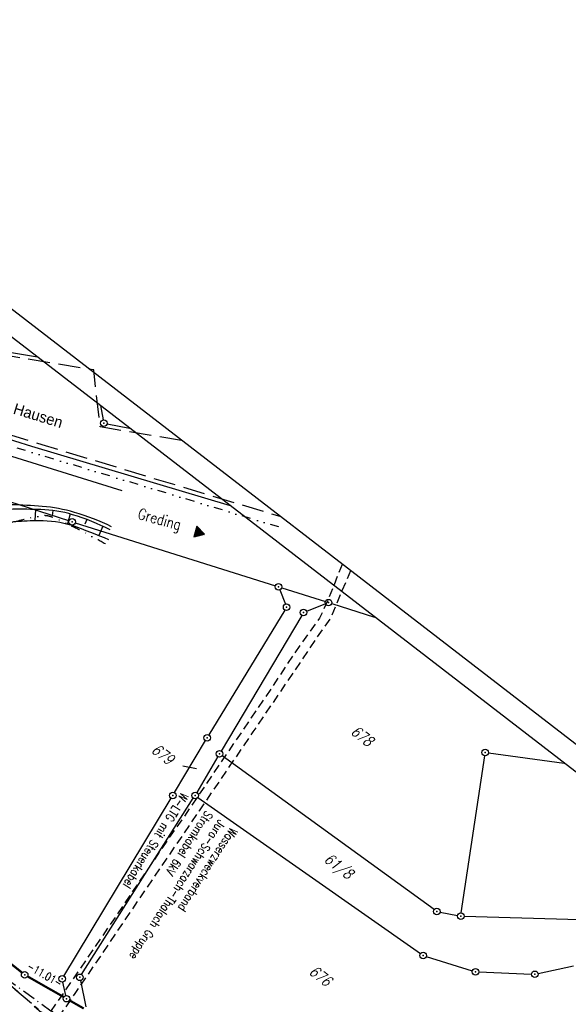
# Model space of a CAD drawing. Extents: x 449544 to 450624, y 436205 to 437134.
# Tile 96 of 114: x 450080 to 450205, y 436703 to 436927. Entities that reach past the tile are written whole.
import ezdxf

# ---------------------------------------------------------------- set-up
doc = ezdxf.new("R2010")
doc.units = 0
doc.header["$LTSCALE"] = 2
doc.header["$MEASUREMENT"] = 0
for name, pattern in [('AUSGEZOGEN', [0]), ('BAB-FM2', [2.6, 1.5, -0.5, 0.1, -0.5]), ('EINAUSFÄDELUNG', [3.5, 2.5, -1]), ('GESTRICH-X2', [1.5, 1, -0.5]), ('GETRENNTX3', [3.25, 1, -0.75, 0, -0.75, 0, -0.75]), ('PHANTOMX2', [5, 2.5, -0.5, 0.5, -0.5, 0.5, -0.5])]:
    doc.linetypes.add(name, pattern=pattern)
doc.layers.get('0').update_dxf_attribs({"linetype": 'AUSGEZOGEN'})
for name, color, linetype in [('214-ABSTAND', 8, 'AUSGEZOGEN'), ('214-FLSTNR', 8, 'AUSGEZOGEN'), ('214-GRENZL', 8, 'AUSGEZOGEN'), ('214-GRENZL-BAB', 7, 'AUSGEZOGEN'), ('214-GRENZP', 8, 'AUSGEZOGEN'), ('214-GRENZP-BAB', 7, 'AUSGEZOGEN'), ('BAB_FM', 5, 'BAB-FM2'), ('BOESCHG', 250, 'AUSGEZOGEN'), ('FBRTOP', 250, 'AUSGEZOGEN'), ('Lichtwellenleiter COLT', 46, 'PHANTOMX2'), ('Lichtwellenleiter GLH', 46, 'PHANTOMX2'), ('MULDE', 250, 'AUSGEZOGEN'), ('Naturschutz', 3, 'CONTINUOUS'), ('Planeinteilung', 250, 'CONTINUOUS'), ('RAHMEN', 7, 'AUSGEZOGEN'), ('SCHRIFT', 7, 'AUSGEZOGEN'), ('STRASSE', 250, 'AUSGEZOGEN'), ('STROMLTG', 4, 'AUSGEZOGEN'), ('TELEKOM', 4, 'GETRENNTX3'), ('W-LTG', 4, 'GESTRICH-X2')]:
    doc.layers.add(name, color=color, linetype=linetype)
doc.styles.add('ROMANS', font='romans.shx', dxfattribs={"width": 0.8})
doc.styles.add('UNIR-O', font='unir_o.shx', dxfattribs={"height": 2.5})

# ---------------------------------------------------------------- blocks, each defined once
blk = doc.blocks.new('1135297')
blk.add_line((1135, 297), (0, 297))
at = {"layer": 'RAHMEN'}
blk.add_line((950, 292), (25, 292), dxfattribs=at)
blk = doc.blocks.new('GST')
at = {"color": 0}
blk.add_circle((0, 0), 0.75, dxfattribs=at)
blk.add_point((0, 0), dxfattribs=at)
blk = doc.blocks.new('RPFEIL')
at = {"color": 0}
for p, q in [((0, 0), (-1.25, -2.17)), ((-1.25, -2.17), (1.25, -2.17)), ((-1.15, -2.17), (-1.15, -1.99)), ((-1.05, -2.17), (-1.05, -1.82)), ((-0.95, -2.17), (-0.95, -1.65)), ((-0.85, -2.17), (-0.85, -1.47)), ((-0.75, -2.17), (-0.75, -1.3)), ((-0.65, -2.17), (-0.65, -1.13)), ((-0.55, -2.17), (-0.55, -0.95)), ((-0.45, -2.17), (-0.45, -0.78)), ((-0.35, -2.17), (-0.35, -0.61)), ((-0.25, -2.17), (-0.25, -0.43)), ((-0.15, -2.17), (-0.15, -0.26)), ((-0.05, -2.17), (-0.05, -0.09)), ((1.25, -2.17), (0, 0)), ((0.05, -2.17), (0.05, -0.09)), ((0.15, -2.17), (0.15, -0.26)), ((0.25, -2.17), (0.25, -0.43)), ((0.35, -2.17), (0.35, -0.61)), ((0.45, -2.17), (0.45, -0.78)), ((0.55, -2.17), (0.55, -0.95)), ((0.65, -2.17), (0.65, -1.13)), ((0.75, -2.17), (0.75, -1.3)), ((0.85, -2.17), (0.85, -1.47)), ((0.95, -2.17), (0.95, -1.65)), ((1.05, -2.17), (1.05, -1.82)), ((1.15, -2.17), (1.15, -1.99))]:
    blk.add_line(p, q, dxfattribs=at)

msp = doc.modelspace()

# ---------------------------------------------------------------- linework, layer by layer
at = {"layer": '214-FLSTNR'}
msp.add_line((450117.05, 436757.09), (450120.2, 436756.44), dxfattribs=at)
at = {"layer": '214-GRENZL'}
for p, q in [((450025.78, 436860.16), (450083.89, 436850.37)), ((450048.4, 436840.63), (450082.55, 436830.02)), ((450098.25, 436839.29), (450098.91, 436836.02)), ((450099.79, 436835.14), (450104.93, 436834.13)), ((450082.55, 436830.02), (450127.84, 436816.45)), ((450091.1, 436812.98), (450075.22, 436818.1)), ((450092.53, 436812.53), (450138.17, 436798.14)), ((450139.16, 436797.22), (450140.45, 436793.97)), ((450139.6, 436797.69), (450149.58, 436794.55)), ((450149.59, 436794.05), (450145.24, 436792.33)), ((450151.01, 436794.1), (450160.77, 436791.03)), ((450140.33, 436792.63), (450123, 436764.13)), ((450144.16, 436791.41), (450125.78, 436760.46)), ((450115.16, 436750.97), (450122.23, 436762.85)), ((450125.02, 436759.17), (450120.23, 436750.97)), ((450174.35, 436724.3), (450126, 436759.37)), ((450180.52, 436723.5), (450185.87, 436759.37)), ((450186.73, 436760.01), (450204.01, 436757.65)), ((450089.93, 436709.11), (450114.39, 436749.68)), ((450093.96, 436709.46), (450119.45, 436749.69)), ((450120.47, 436749.89), (450171.23, 436714.22)), ((450175.69, 436723.72), (450179.68, 436722.91)), ((450181.16, 436722.74), (450207.52, 436721.98)), ((450172.56, 436713.57), (450183.05, 436710.3)), ((450198.05, 436709.68), (450206.1, 436711.46)), ((450184.51, 436710.04), (450196.56, 436709.54)), ((450090.4, 436704.68), (450089.71, 436707.73)), ((450093.72, 436708.09), (450094.97, 436702.07))]:
    msp.add_line(p, q, dxfattribs=at)
at = {"layer": '214-GRENZL-BAB', "const_width": 0.5, "flags": 128}
for points in [[(450031.96, 436748.36), (450080.42, 436709.88)], [(450081.65, 436709.04), (450089.91, 436704.32)], [(450094.47, 436701.71), (450091.21, 436703.57)]]:
    msp.add_lwpolyline(points, dxfattribs=at)
at = {"layer": 'BAB_FM', "flags": 128}
msp.add_lwpolyline([(449867.1, 436886.07), (449868.78, 436885.37), (449871.61, 436884.56), (449881.88, 436874.6), (449893.93, 436863.02), (449905.05, 436850.42), (449911.85, 436844.29), (449914.99, 436841.79), (449923.24, 436835.45), (449924.69, 436833.96), (449928.72, 436828.45), (449933, 436822.87), (449938.91, 436817.32), (449948.21, 436810.14), (449956.71, 436802.57), (449960.09, 436798.88), (449962.72, 436797.34), (449965.09, 436795.58), (449967.64, 436793.34), (449971.8, 436789.7), (449983.8, 436780.45), (449984.58, 436779.82), (450000.83, 436766.97), (450023.16, 436749.49), (450044.07, 436733.15), (450062.61, 436718.77), (450086.94, 436701.21), (450105.2, 436692.43), (450144.66, 436662.35), (450181.2, 436636.07), (450209.18, 436616.75), (450221.41, 436606.27), (450234.02, 436587.04), (450235.56, 436584.87), (450244.37, 436583.32), (450262.33, 436568.86), (450308.02, 436529.96), (450339.66, 436504.64), (450344.4, 436500.79), (450348.41, 436497.61), (450352.33, 436494.5), (450354.37, 436492.88)], dxfattribs=at)
at = {"layer": 'BOESCHG'}
for p, q in [((450083.44, 436815.59), (450083.31, 436813.05)), ((450087.43, 436815.34), (450087.27, 436814.14)), ((450091.35, 436814.56), (450090.74, 436812.28)), ((450095.15, 436813.32), (450094.73, 436812.21)), ((450098.82, 436811.74), (450097.88, 436809.65))]:
    msp.add_line(p, q, dxfattribs=at)
for points in [[(450100.46, 436810.9, 0.050968), (450091.93, 436814.39, 0.06423), (450084.7, 436815.55, 0.010666), (450078.28, 436815.61, 0.051801), (450076.96, 436815.46, 0.039377), (450074.33, 436814.65, 0.090028), (450073.31, 436814.02, 0.037983), (450070.29, 436810.84, -0.019238), (450064.58, 436804.35, -0.001219), (450062.37, 436802.03, -0.001596), (450060.66, 436800.27, -0.046894), (450056.18, 436796.45, -0.025151), (450046.91, 436790.61, -0.051673), (450039.13, 436787.25, -0.046086), (450029.85, 436785.24, -0.048585)], [(450033.72, 436780.35, 0.056737), (450047.08, 436784.41, 0.081516), (450055.29, 436789.68, 0.011763), (450061.97, 436795.99, 0.013642), (450067.45, 436801.72, 0.023095), (450072.46, 436807.8, -0.044697), (450075.19, 436810.83, -0.046876), (450076.43, 436811.79, -0.039387), (450078.09, 436812.66, -0.08465), (450078.92, 436812.86, -0.013495), (450084.22, 436813.07, -0.07714), (450091.8, 436811.98, -0.010631), (450100.14, 436808.73)]]:
    msp.add_lwpolyline(points, format="xyb", dxfattribs=at)
at = {"layer": 'FBRTOP', "const_width": 0.5, "flags": 128}
msp.add_lwpolyline([(449888.52, 436802.07, 0.00034), (449890.93, 436800.2, 0.001821), (449891.36, 436799.87, 0.000234), (449902.08, 436791.66, -0.00119), (449904.2, 436790.03, -0.000397), (449912.85, 436783.35, 0.000443), (449920.59, 436777.36, 0.00004), (449933.28, 436767.56, 0.000071), (449940.48, 436762.01, 0.000097), (449947.61, 436756.52, 0.000063), (449958.64, 436748.02, 0.000745), (449969.48, 436739.7, -0.000853), (449978.96, 436732.42, -0.000717), (449989.59, 436724.2, 0.000639), (450001.52, 436714.98, 0.000013), (450009.52, 436708.81, -0.000019), (450017.53, 436702.63, -0.000016), (450032.42, 436691.15, -0.000044), (450037.82, 436686.98, -0.000566), (450044.26, 436682, 0.000292), (450056.74, 436672.33, 0.00013), (450070.19, 436661.94, 0.000207), (450078.64, 436655.42, 0.000533), (450087.98, 436648.23, -0.000601), (450097.34, 436641.03, -0.000045), (450103.73, 436636.1, -0.000022), (450116.68, 436626.1, -0.000047), (450128.64, 436616.87, -0.000096), (450134.48, 436612.36, -0.00075), (450135.51, 436611.56, 0.000069), (450146.67, 436602.89, 0.000719), (450147.7, 436602.09, 0.000202), (450151.38, 436599.24, 0.000202)], format="xyb", dxfattribs=at)
at = {"layer": 'FBRTOP', "flags": 128}
msp.add_lwpolyline([(449886.68, 436799.7, 0.00034), (449889.08, 436797.83, 0.001821), (449889.53, 436797.48, 0.000234), (449900.26, 436789.27, -0.00119), (449902.37, 436787.66, -0.000397), (449911.01, 436780.97, 0.000443), (449918.76, 436774.98, 0.00004), (449931.45, 436765.19, 0.000071), (449938.65, 436759.64, 0.000097), (449945.77, 436754.15, 0.000063), (449956.81, 436745.64, 0.000745), (449967.65, 436737.32, -0.000853), (449977.13, 436730.04, -0.000717), (449987.75, 436721.83, 0.000639), (449999.69, 436712.6, 0.000013), (450007.69, 436706.43, -0.000019), (450015.7, 436700.26, -0.000016), (450030.58, 436688.78, -0.000044), (450035.99, 436684.61, -0.000566), (450042.43, 436679.63, 0.000292), (450054.91, 436669.96, 0.00013), (450068.35, 436659.57, 0.000207), (450076.8, 436653.05, 0.000533), (450086.15, 436645.85, -0.000601), (450095.5, 436638.66, -0.000045), (450101.9, 436633.72, -0.000022), (450114.85, 436623.73, -0.000047), (450126.8, 436614.5, -0.000096), (450132.65, 436609.98, -0.00075), (450133.67, 436609.19, 0.000069), (450144.83, 436600.52, 0.000719), (450145.86, 436599.72, 0.000202), (450149.55, 436596.87)], format="xyb", dxfattribs=at)
at = {"layer": 'Lichtwellenleiter COLT'}
msp.add_lwpolyline([(449769.33, 436962.31), (449790.49, 436946.29), (449806.97, 436931.08), (449854.1, 436896.45), (449877.12, 436879.93), (449881.47, 436876.74), (449897.35, 436857.62), (449944, 436807.36), (449951.31, 436804.24), (449963.29, 436797.11), (449963.84, 436796.66), (450021.74, 436749.87), (450021.74, 436749.87), (450063.42, 436718.96), (450101.94, 436686.65), (450132.73, 436663.91), (450177.75, 436629.98), (450197.42, 436614.74), (450246.85, 436583.95)], dxfattribs=at)
at = {"layer": 'Lichtwellenleiter GLH', "flags": 128}
msp.add_lwpolyline([(449656.57, 437044.65), (449662.24, 437040.56), (449672.52, 437035.64), (449674.78, 437034.6), (449688.14, 437027.63), (449701.05, 437018.18), (449712.46, 437010.13), (449722.3, 437002.3), (449730.86, 436994.18), (449735.94, 436988.35), (449789.13, 436946.92), (449802.1, 436935.3), (449809.68, 436928.95), (449822.5, 436919.98), (449850.92, 436898.87), (449850.92, 436898.87), (449871.01, 436884.1), (449881.82, 436876.58), (449890.28, 436869.28), (449900.71, 436858.39), (449905.63, 436851.73), (449944.07, 436807.42), (449947.34, 436805.21), (449952.29, 436803.87), (449962.96, 436797.43), (449971.8, 436789.7), (450021.15, 436750.92), (450044.07, 436733.15), (450073.09, 436711.06), (450098.98, 436688.55), (450103.61, 436685.18), (450115.05, 436677.57), (450134.98, 436662.97), (450149.32, 436652.29), (450157.85, 436645.8), (450191.41, 436620.25), (450199.39, 436614.31), (450201.85, 436612.1), (450242.01, 436586.03), (450242.01, 436586.03), (450252.83, 436580.7), (450264.34, 436570.23), (450284.13, 436553.97), (450305.95, 436536.43), (450315.24, 436529.22), (450318.49, 436523.37), (450322.61, 436518), (450335.2, 436507.12), (450349.37, 436495.02), (450378.61, 436471.46), (450397.27, 436456.62), (450413.03, 436444.06), (450428.92, 436430.92), (450443.96, 436417.89), (450462.95, 436401.52), (450478.16, 436386.91), (450491.1, 436374.47), (450506.2, 436360.88), (450517.49, 436348.59), (450531.53, 436332.7), (450534.53, 436330.39), (450537.35, 436328.21)], dxfattribs=at)
at = {"layer": 'MULDE'}
for points in [[(450143.57, 436579.48, 0.001601), (450129.95, 436591.15, 0.005029), (450124.23, 436595.92, 0.000355), (450092.31, 436621.97, -0.001694), (450085.62, 436627.45, -0.000318), (450066.79, 436643.03, -0.00056), (450056.12, 436651.88, -0.001975), (450043.97, 436662.08, 0.002162), (450032.86, 436671.38, 0.002515), (450020.25, 436681.75, 0.001531), (449999.4, 436698.62, 0.000823), (449992.15, 436704.42, 0.000256), (449968.88, 436722.98, 0.001908), (449933.34, 436751.07, 0.012893), (449927.96, 436755.07, 0.000412), (449919.38, 436761.1, -0.000223), (449903.5, 436772.25), (449903.5, 436772.25, -0.000085), (449901.69, 436773.52, 0.000008), (449881.81, 436787.51, 0.000889), (449879.63, 436789.03, 0.000268), (449872.42, 436794.07)], [(450125.49, 436597.47, 0.000355), (450093.57, 436623.52, -0.001694), (450086.9, 436628.99, -0.000318), (450068.06, 436644.57, -0.00056), (450057.4, 436653.42, -0.001975), (450045.26, 436663.6, 0.002162), (450034.14, 436672.92, 0.002515), (450021.51, 436683.3, 0.001531), (450000.65, 436700.18, 0.000823), (449993.4, 436705.98, 0.000256), (449970.12, 436724.55, 0.001908), (449934.58, 436752.64, 0.012893), (449929.12, 436756.7, 0.000412), (449920.53, 436762.74, -0.000223), (449904.65, 436773.89), (449904.65, 436773.89, -0.000085), (449902.84, 436775.16, 0.000007), (449883.83, 436788.53, 0.000313)]]:
    msp.add_lwpolyline(points, format="xyb", dxfattribs=at)
at = {"layer": 'Naturschutz', "linetype": 'EINAUSFÄDELUNG', "flags": 128}
msp.add_lwpolyline([(450116.75, 436831.34), (450098.2, 436834.4), (450096.73, 436847.42), (450026.14, 436859.06), (450019.09, 436850.62), (450027.35, 436848.05), (450027.35, 436848.05), (450048.24, 436841.75), (450084.88, 436830.4), (450084.88, 436830.4), (450139.18, 436814.02)], dxfattribs=at)
at = {"layer": 'STRASSE', "flags": 128}
msp.add_lwpolyline([(449968.87, 436863.44), (449989.12, 436856.4), (450005.91, 436853.27), (450017.44, 436849.36), (450029.08, 436842.95), (450103.15, 436819.92)], dxfattribs=at)
at = {"layer": 'STRASSE'}
msp.add_lwpolyline([(450100.82, 436811.65, 0.042153), (450092.37, 436814.91, 0.051107), (450085.01, 436816.27, 0.012245), (450077.9, 436816.67, 0.072537)], format="xyb", dxfattribs=at)
at = {"layer": 'STROMLTG', "linetype": 'GESTRICH-X2', "flags": 128}
msp.add_lwpolyline([(450155.28, 436801.6), (450150.7, 436790.74), (450147.26, 436785.86), (450139.15, 436773.81), (450133.04, 436764.83), (450120.78, 436746.82), (450110.03, 436731.05), (450092.43, 436705.1), (450084.05, 436693), (450067.66, 436669.25), (450061.01, 436659.91), (450053.56, 436648.79), (450047.35, 436647.43), (450042.95, 436640.03), (450029.75, 436618.52), (450023.15, 436607.71), (450011.01, 436588.22), (450002.93, 436575.55), (449998.01, 436566.78), (449996.64, 436564.47)], dxfattribs=at)
at = {"layer": 'TELEKOM', "flags": 128}
msp.add_lwpolyline([(450138.93, 436811.59), (450097.19, 436824.2), (450037.38, 436842.25), (450022.5, 436846.7), (449998.72, 436855.58), (449968.45, 436867.14), (449940.5, 436877.93), (449913.18, 436890.72), (449872.67, 436916.79)], dxfattribs=at)
msp.add_lwpolyline([(450099.39, 436807.71, 0.006614), (450095.7, 436809.77, 0.010798), (450093.4, 436810.95, 0.001212), (450089.19, 436812.98, 0.006381), (450088.39, 436813.36, 0.028146), (450086.93, 436813.92, 0.042966), (450085.93, 436814.14, 0.075442), (450085.01, 436814.13, 0.017602), (450081.17, 436813.36, 0.014381), (450078.13, 436812.54, 0.047145), (450077.24, 436812.18, 0.066385), (450075.66, 436811.07, 0.019187), (450070.94, 436806.37, 0.005756), (450066.98, 436802.02, -0.009411), (450064.55, 436799.38, -0.005471), (450061.85, 436796.62, -0.004148), (450058.22, 436793.05, -0.017028), (450055.38, 436790.48, -0.014606), (450051.88, 436787.71, -0.03588), (450048.98, 436785.85, -0.02894), (450045.11, 436784.02, -0.027164), (450040.65, 436782.5, -0.026419), (450035.91, 436781.44, -0.01173), (450032.6, 436780.95, -0.008833), (450028.18, 436780.49, -0.02158), (450021.69, 436780.21, -0.052795), (450019.04, 436780.49, -0.027661), (450016.95, 436781.06, -0.019567), (450014.09, 436782.14, -0.008475), (450009.58, 436784.14, -0.016442), (450007.31, 436785.28, -0.01258), (450004.5, 436786.91, 0.008327), (450000.26, 436789.41, 0.008467), (449995.43, 436792.04, 0.051845), (449994.59, 436792.38, 0.037989), (449992.89, 436792.72, -0.014264), (449988.32, 436793.42, -0.002455), (449982.13, 436794.59, -0.022813), (449981.47, 436794.74, -0.022376), (449980.16, 436795.19, -0.002825), (449970.01, 436799.2, -0.000708), (449960.39, 436803.09, -0.003837), (449958.62, 436803.83, -0.012921), (449952.27, 436806.71, 0.009584), (449943.75, 436810.65, 0.001054), (449939.75, 436812.4, 0.000497), (449931.28, 436816.07, 0.009517), (449924.58, 436818.81, -0.020692), (449921.53, 436820.14, -0.025866), (449921.28, 436820.28, -0.001673), (449917.46, 436822.67, -0.012364), (449915.67, 436823.86, -0.007592), (449912.83, 436825.92)], format="xyb", dxfattribs=at)
at = {"layer": 'W-LTG', "flags": 128}
msp.add_lwpolyline([(450153.39, 436803.05), (450150.35, 436795.48), (450148.9, 436792.2), (450148.22, 436790.78), (450142.44, 436782.67), (450137.18, 436774.7), (450132.59, 436767.97), (450117.22, 436745.34), (450113.38, 436739.9), (450109.38, 436733.96), (450099.37, 436719.22), (450091.52, 436707.72), (450083.12, 436695.56), (450077.63, 436687.57), (450066.65, 436671.58), (450060.73, 436663.16), (450054.77, 436654.72), (450053.99, 436653.49), (450051.23, 436648.96), (450047.66, 436643.32), (450041.91, 436633.98), (450036.22, 436624.67), (450020.7, 436599.67), (450015.55, 436591.52), (450003.66, 436572.34), (450000.65, 436567.13), (449997.6, 436562.25), (449997.6, 436562.25)], dxfattribs=at)

# ---------------------------------------------------------------- block references
at = {"layer": '214-GRENZP', "rotation": 322.3368156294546}
for p in [(450099.05, 436835.28), (450091.81, 436812.75), (450138.88, 436797.91), (450140.72, 436793.27), (450150.29, 436794.32), (450144.54, 436792.05), (450122.61, 436763.49), (450125.39, 436759.81), (450185.98, 436760.11), (450114.77, 436750.32), (450119.85, 436750.32), (450174.95, 436723.86), (450180.41, 436722.76), (450171.84, 436713.79), (450183.76, 436710.07), (450089.54, 436708.46), (450093.56, 436708.82), (450197.31, 436709.51)]:
    msp.add_blockref('GST', p, dxfattribs=at)
at = {"layer": '214-GRENZP-BAB', "rotation": 322.3368156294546}
for p in [(450081, 436709.41), (450090.56, 436703.94)]:
    msp.add_blockref('GST', p, dxfattribs=at)
at = {"layer": 'Planeinteilung', "linetype": 'Continuous', "rotation": 322.3369009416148}
msp.add_blockref('1135297', (449543.73, 436898.45), dxfattribs=at)
at = {"layer": 'SCHRIFT', "rotation": 253.1904958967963}
msp.add_blockref('RPFEIL', (450121.99, 436809.92), dxfattribs=at)

# ---------------------------------------------------------------- texts
at = {"layer": '214-ABSTAND', "insert": (450085.58, 436709.46), "char_height": 1.8, "attachment_point": 5, "rotation": 330.2219, "style": 'ROMANS'}
msp.add_mtext('-11.01-', dxfattribs=at)
at = {"layer": '214-FLSTNR', "style": 'ROMANS', "oblique": 15, "width": 0.8}
for s, p in [('678', (450155.13, 436764.49)), ('679', (450109.67, 436760.33)), ('61/8', (450149.05, 436735.38)), ('676', (450145.61, 436709.75))]:
    msp.add_text(s, height=2.5, rotation=322.3368, dxfattribs=at).set_placement(p)
at = {"layer": 'Naturschutz', "style": 'UNIR-O'}
msp.add_text('Naturschutzgebiet Kuhbachtal bei Hausen', height=2.5, rotation=343.0427, dxfattribs=at).set_placement((450029.5, 436852.34))
at = {"layer": 'SCHRIFT', "style": 'ROMANS', "width": 0.8}
msp.add_text('Greding', height=2.5, rotation=344.3299, dxfattribs=at).set_placement((450106.62, 436813.52))
at = {"layer": 'W-LTG', "style": 'ROMANS', "width": 0.8}
for s, rotation, p in [('W-LTG mit Steuerkabel', 237.6835, (450116.76, 436751.19)), ('Stromkabel 6kV', 236.7675, (450122.34, 436747.01)), ('Jura-Schwarzach-Thalach Gruppe', 236.7675, (450125.27, 436744.97)), ('Wasserzweckverband', 236.7675, (450127.98, 436743.19))]:
    msp.add_text(s, height=2, rotation=rotation, dxfattribs=at).set_placement(p)

doc.saveas('drawing.dxf')
